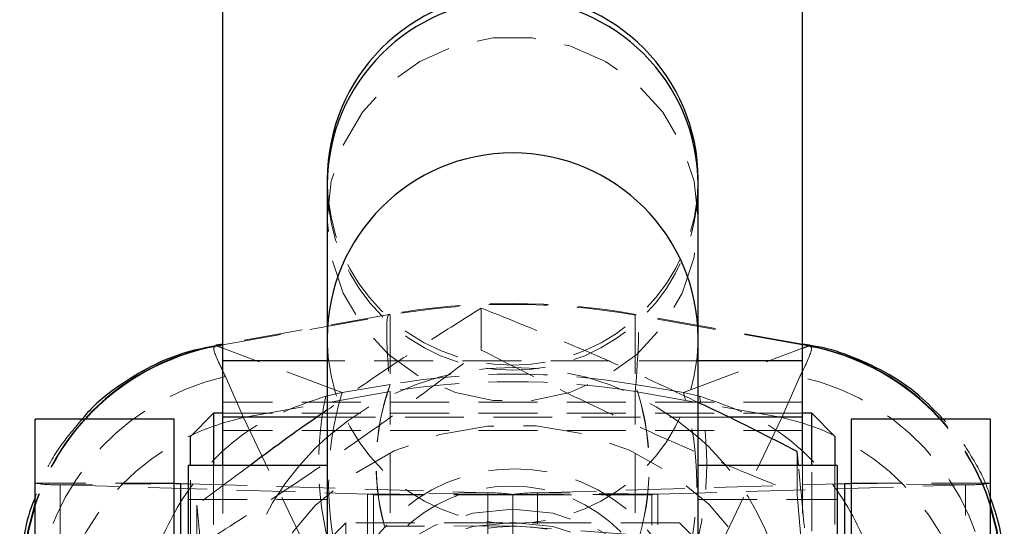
# Model space of a CAD drawing. Header units: millimetres. Extents: x 31 to 337, y 71 to 279.
# Tile 27 of 28: x 314 to 336, y 235 to 246. Entities that reach past the tile are written whole.
import ezdxf

# ---------------------------------------------------------------- set-up
doc = ezdxf.new("R2010")
doc.units = ezdxf.units.MM
doc.linetypes.add('HIDDEN', pattern=[1.905, 1.27, -0.635])

msp = doc.modelspace()

# ---------------------------------------------------------------- linework, layer by layer
at = {"color": 7, "linetype": 'Continuous', "lineweight": 25}
for p, q in [((318.7497, 238.5164), (318.7497, 249.73)), ((331.2497, 238.5164), (331.2497, 249.73)), ((320.9997, 242.4199), (320.9997, 242.3037)), ((328.9997, 242.3037), (328.9997, 242.4199)), ((320.9997, 242.3037), (320.9997, 239.0008)), ((328.9997, 239.0008), (328.9997, 242.3037)), ((320.9997, 239.0008), (320.9997, 221.4965)), ((328.9997, 221.4965), (328.9997, 239.0008)), ((318.7497, 238.876), (318.5983, 238.8491)), ((318.6318, 238.8321), (318.6224, 238.8358)), ((331.401, 238.8491), (331.2497, 238.876)), ((331.3675, 238.8321), (331.3769, 238.8358)), ((318.7497, 237.2964), (318.7497, 238.5164)), ((331.2497, 237.2964), (331.2497, 238.5164)), ((317.6997, 237.2603), (314.6997, 237.2603)), ((314.6997, 223.2614), (314.6997, 237.2603)), ((317.6997, 223.2614), (317.6997, 237.2603)), ((318.5497, 237.3863), (318.0497, 236.8863)), ((318.7497, 237.3863), (318.5497, 237.3863)), ((318.5497, 237.3863), (318.5497, 236.2603)), ((318.7497, 236.2603), (318.7497, 237.2964)), ((331.4497, 237.3863), (331.2497, 237.3863)), ((331.2497, 236.2603), (331.2497, 237.2964)), ((331.9497, 236.8863), (331.4497, 237.3863)), ((331.4497, 236.2603), (331.4497, 237.3863)), ((335.2997, 237.2603), (332.2997, 237.2603)), ((332.2997, 237.2603), (332.2997, 223.2614)), ((335.2997, 237.2603), (335.2997, 223.2614)), ((318.0497, 236.2603), (318.0497, 236.8863)), ((331.9497, 236.8863), (331.9497, 236.2603)), ((331.1624, 236.2603), (331.1333, 236.5597)), ((320.9997, 236.2603), (317.9997, 236.2603)), ((317.9997, 236.2603), (317.9997, 230.2603)), ((331.9997, 236.2603), (328.9997, 236.2603)), ((331.9997, 236.2603), (331.9997, 230.2603)), ((317.8336, 235.8676), (317.9997, 235.8625)), ((331.9997, 235.8625), (332.1657, 235.8676))]:
    msp.add_line(p, q, dxfattribs=at)
at = {"color": 7, "linetype": 'HIDDEN', "lineweight": 18}
for p, q in [((324.3203, 239.6514), (324.3203, 238.7463)), ((322.334, 239.5134), (318.7497, 238.876)), ((318.7497, 238.8584), (322.3592, 239.5003)), ((322.3592, 239.5003), (322.3592, 238.0045)), ((327.6402, 239.5003), (327.6402, 238.0045)), ((331.2497, 238.8584), (327.6402, 239.5003)), ((331.2497, 238.876), (327.6653, 239.5134)), ((321.3187, 237.829), (318.7497, 238.7881)), ((328.6807, 237.829), (331.2497, 238.7881)), ((328.9997, 238.5164), (320.9997, 238.5164)), ((318.8066, 238.1726), (319.192, 237.2917)), ((331.1928, 238.1726), (330.8073, 237.2917)), ((322.3567, 238.004), (321.3187, 237.829)), ((322.3567, 238.004), (322.3592, 238.0045)), ((327.6402, 238.0045), (327.6426, 238.004)), ((327.6426, 238.004), (328.6807, 237.829)), ((322.3559, 237.8543), (319.192, 237.2917)), ((320.9696, 237.7544), (321.3187, 237.829)), ((322.3559, 233.3319), (322.3559, 237.8543)), ((327.6435, 237.8543), (330.8073, 237.2917)), ((327.6435, 233.3319), (327.6435, 237.8543)), ((329.0297, 237.7544), (328.6807, 237.829)), ((331.2497, 237.6213), (318.7497, 237.6213)), ((317.6997, 237.2592), (314.6997, 237.2592)), ((331.2497, 237.3863), (318.7497, 237.3863)), ((319.192, 237.2917), (321.1496, 233.2296)), ((329.6622, 237.2964), (320.7721, 237.2964)), ((330.8073, 237.2917), (328.8497, 233.2296)), ((332.2997, 237.2592), (335.2997, 237.2592)), ((331.2497, 237.0113), (318.7497, 237.0113)), ((331.1333, 236.5597), (331.1333, 235.6546)), ((318.0497, 230.8625), (318.0497, 236.2603)), ((318.5497, 236.2603), (318.5497, 230.9575)), ((318.7497, 225.6956), (318.7497, 236.2603)), ((331.2497, 225.6956), (331.2497, 236.2603)), ((331.4497, 221.5113), (331.4497, 236.2603)), ((331.9497, 236.2603), (331.9497, 222.0113)), ((317.6997, 235.8763), (314.6997, 235.8763)), ((317.8336, 235.8676), (315.2356, 235.8414)), ((315.2356, 235.8414), (315.2356, 221.8435)), ((315.2356, 235.8414), (321.8657, 235.641)), ((317.9997, 235.8625), (324.4638, 235.6671)), ((325.5356, 235.6671), (331.9997, 235.8625)), ((328.1336, 235.641), (334.7638, 235.8414)), ((334.7638, 235.8414), (332.1657, 235.8676)), ((335.2997, 235.8763), (332.2997, 235.8763)), ((334.7638, 221.8435), (334.7638, 235.8414)), ((317.9997, 235.5258), (320.9997, 235.5258)), ((324.4638, 235.6671), (321.8657, 235.641)), ((321.8657, 235.641), (321.8657, 221.6431)), ((321.9997, 235.6322), (321.9997, 221.6344)), ((324.9997, 235.6322), (321.9997, 235.6322)), ((324.9997, 235.6242), (321.9997, 235.6242)), ((324.4638, 235.6671), (324.4638, 221.6693)), ((324.9997, 234.9548), (324.9997, 235.6322)), ((327.9997, 235.6322), (324.9997, 235.6322)), ((324.9997, 235.6242), (327.9997, 235.6242)), ((325.5356, 221.6693), (325.5356, 235.6671)), ((328.1336, 235.641), (325.5356, 235.6671)), ((327.9997, 221.6344), (327.9997, 235.6322)), ((328.1336, 221.6431), (328.1336, 235.641)), ((328.9997, 235.5258), (331.9997, 235.5258)), ((318.1867, 235.4045), (318.1867, 234.4995)), ((321.3997, 235.0228), (321.1497, 234.7728)), ((321.3997, 235.0228), (321.3997, 234.4393)), ((328.5997, 235.0228), (321.3997, 235.0228)), ((324.9997, 234.9548), (322.2361, 234.9486)), ((327.7391, 234.7579), (324.9997, 234.9548)), ((324.9997, 234.9548), (324.9997, 234.9504)), ((324.9997, 222.3189), (324.9997, 234.9504)), ((328.5997, 225.4978), (328.5997, 235.0228)), ((328.8497, 234.7728), (328.5997, 235.0228))]:
    msp.add_line(p, q, dxfattribs=at)
at = {"color": 8, "linetype": 'Continuous', "lineweight": 25}
for p, q in [((318.6224, 238.8358), (318.7497, 238.8584)), ((318.7497, 238.7881), (318.6318, 238.8321)), ((331.3769, 238.8358), (331.2497, 238.8584)), ((331.2497, 238.7881), (331.3675, 238.8321)), ((320.9997, 238.5164), (318.7497, 238.5164)), ((331.2497, 238.5164), (328.9997, 238.5164)), ((320.7721, 237.2964), (318.7497, 237.2964)), ((331.2497, 237.2964), (329.6622, 237.2964)), ((317.8336, 235.8676), (317.8336, 233.4353)), ((332.1657, 233.4353), (332.1657, 235.8676))]:
    msp.add_line(p, q, dxfattribs=at)
at = {"color": 7, "linetype": 'HIDDEN', "lineweight": 18, "flags": 128}
for points in [[(328.9997, 241.5661), (328.9123, 242.3826), (328.6538, 243.1634), (328.2357, 243.8744), (327.6762, 244.4845), (326.9997, 244.967), (326.2357, 245.301), (325.4178, 245.4716), (324.5816, 245.4716), (323.7636, 245.301), (322.9997, 244.967), (322.3231, 244.4845), (321.7636, 243.8744), (321.3455, 243.1634), (321.0871, 242.3826), (320.9997, 241.5661), (321.0871, 240.7496), (321.3455, 239.9688), (321.7636, 239.2578), (322.3231, 238.6477), (322.9997, 238.1651), (323.7636, 237.8312), (324.5816, 237.6605), (325.4178, 237.6605), (326.2357, 237.8312), (326.9997, 238.1651), (327.6762, 238.6477), (328.2357, 239.2578), (328.6538, 239.9688), (328.9123, 240.7496), (328.9997, 241.5661)], [(320.0964, 227.8477), (320.7713, 227.0633), (321.5748, 226.4059), (322.4823, 225.8955), (323.4663, 225.5476), (324.4969, 225.3727), (325.5427, 225.3762), (326.5721, 225.5579), (327.5537, 225.9123), (328.4577, 226.4287), (329.2566, 227.0914), (329.9261, 227.8801), (330.446, 228.7711), (330.8004, 229.7372), (330.9786, 230.749), (330.975, 231.7758), (330.79, 232.7864), (330.4289, 233.75), (329.903, 234.6376), (329.228, 235.4219), (328.4246, 236.0793), (327.5171, 236.5897), (326.5331, 236.9376), (325.5025, 237.1125), (324.4566, 237.109), (323.4272, 236.9273), (322.4457, 236.5729), (321.5417, 236.0565), (320.7428, 235.3939), (320.0732, 234.6051), (319.5533, 233.7141), (319.1989, 232.748), (319.0208, 231.7362), (319.0243, 230.7095), (319.2094, 229.6989), (319.5704, 228.7352), (320.0964, 227.8477)], [(324.9997, 235.3169), (325.8625, 235.2279), (326.6876, 234.9647), (327.439, 234.5388), (328.0837, 233.9689), (328.5937, 233.2798), (328.9465, 232.5016), (329.1269, 231.6685), (329.1269, 230.8167), (328.9465, 229.9836), (328.5937, 229.2054), (328.0837, 228.5163), (327.439, 227.9464), (326.6876, 227.5205), (325.8625, 227.2573), (324.9997, 227.1683), (324.1368, 227.2573), (323.3117, 227.5205), (322.5604, 227.9464), (321.9156, 228.5163), (321.4057, 229.2054), (321.0528, 229.9836), (320.8724, 230.8167), (320.8724, 231.6685), (321.0528, 232.5016), (321.4057, 233.2798), (321.9156, 233.9689), (322.5604, 234.5388), (323.3117, 234.9647), (324.1368, 235.2279), (324.9997, 235.3169)], [(324.9997, 235.0318), (325.8625, 234.9428), (326.6876, 234.6796), (327.439, 234.2537), (328.0837, 233.6838), (328.5937, 232.9947), (328.9465, 232.2165), (329.1269, 231.3834), (329.1269, 230.5316), (328.9465, 229.6984), (328.5937, 228.9203), (328.0837, 228.2312), (327.439, 227.6613), (326.6876, 227.2354), (325.8625, 226.9722), (324.9997, 226.8831), (324.1368, 226.9722), (323.3117, 227.2354), (322.5604, 227.6613), (321.9156, 228.2312), (321.4057, 228.9203), (321.0528, 229.6984), (320.8724, 230.5316), (320.8724, 231.3834), (321.0528, 232.2165), (321.4057, 232.9947), (321.9156, 233.6838), (322.5604, 234.2537), (323.3117, 234.6796), (324.1368, 234.9428), (324.9997, 235.0318)]]:
    msp.add_lwpolyline(points, dxfattribs=at)
at = {"color": 7, "linetype": 'Continuous', "lineweight": 25, "flags": 128}
for points in [[(320.9997, 236.8687), (320.7428, 236.6293), (320.3998, 236.2603)], [(329.5995, 236.2603), (329.228, 236.6574), (328.9997, 236.8687)]]:
    msp.add_lwpolyline(points, dxfattribs=at)
at = {"color": 8, "linetype": 'Continuous', "lineweight": 25, "flags": 128}
for points in [[(314.4443, 234.0035), (314.5466, 234.8601), (314.6997, 235.4313)], [(314.4568, 234.0151), (314.5613, 234.8695), (314.6997, 235.391)], [(335.5423, 234.2291), (335.4527, 234.8601), (335.2997, 235.4313)], [(335.5301, 234.2291), (335.438, 234.8695), (335.2997, 235.391)]]:
    msp.add_lwpolyline(points, dxfattribs=at)
at = {"color": 7, "linetype": 'HIDDEN', "lineweight": 18}
for centre, radius in [((325.0454, 232.4275), 3.7596), ((324.9591, 232.468), 3.3476), ((325.0454, 231.192), 3.7596)]:
    msp.add_circle(centre, radius, dxfattribs=at)
at = {"color": 7, "linetype": 'Continuous', "lineweight": 25}
for centre, radius, start, end in [((324.9997, 242.4199), 4, 0, 180), ((317.8175, 236.6529), 0.7855, 261.37169, 271.17647), ((332.1818, 236.6529), 0.7855, 268.82353, 278.62831)]:
    msp.add_arc(centre, radius, start, end, dxfattribs=at)
at = {"color": 8, "linetype": 'Continuous', "lineweight": 25}
for centre, radius, start, end in [((324.9997, 242.296), 4, 0.11031, 179.88969), ((324.9997, 238.9931), 4, 0.11031, 179.88969), ((319.5192, 233.8433), 5.0724, 100.18404, 137.65062), ((319.5299, 233.8424), 5.0698, 100.20332, 137.61076), ((330.4695, 233.8424), 5.0698, 42.38924, 79.79668), ((330.4801, 233.8433), 5.0724, 42.34938, 79.81596)]:
    msp.add_arc(centre, radius, start, end, dxfattribs=at)
at = {"color": 7, "linetype": 'HIDDEN', "lineweight": 18}
for centre, radius, start, end in [((324.9997, 242.4199), 4, 180, 0), ((324.9997, 242.3114), 4, 180.11031, 359.88969), ((324.9997, 224.5236), 15.225, 79.91528, 100.08494), ((324.9997, 224.4912), 15.2396, 80.02221, 99.97779), ((324.9997, 239.0085), 4, 180.1103, 359.8897), ((324.9997, 232.2925), 6.078, 48.84397, 131.15603), ((319.931, 233.0836), 5.2117, 102.45953, 181.27152), ((330.0683, 233.0836), 5.2117, 358.72848, 77.54047), ((327.0925, 236.2817), 5.0392, 160.01363, 195.34018), ((327.1016, 236.283), 5.0452, 160.0501, 195.33729), ((324.9997, 221.329), 16.7355, 80.91059, 99.08941), ((322.5096, 236.2233), 5.431, 344.34709, 19.14523), ((322.5188, 236.2218), 5.4249, 344.34313, 19.17997), ((327.7303, 236.297), 6.9159, 167.83538, 200.37059), ((327.8538, 235.8651), 6.8239, 163.27412, 196.7003), ((322.1455, 235.8651), 6.8239, 343.2997, 16.72588), ((322.269, 236.297), 6.9159, 339.62941, 12.16462), ((319.5448, 233.8268), 5.0914, 137.59407, 162.10732), ((319.5313, 233.8305), 5.0899, 137.63588, 161.66967), ((320.2972, 232.1958), 5.2143, 102.2371, 178.36289), ((329.7021, 232.1958), 5.2143, 1.63711, 77.7629), ((330.4545, 233.8268), 5.0914, 17.89268, 42.40593), ((330.468, 233.8305), 5.0899, 18.33033, 42.36412), ((324.8107, 232.4788), 5.81, 139.39333, 215.76468), ((324.9906, 232.4829), 5.9591, 214.78536, 39.33779), ((315.1713, 238.9854), 3.1446, 261.37489, 271.17167), ((334.8281, 238.9854), 3.1446, 268.82833, 278.62511), ((321.8818, 234.8552), 0.7859, 81.3727, 91.17227), ((324.5282, 232.5245), 3.1433, 81.37281, 91.17375), ((325.4712, 232.5245), 3.1433, 88.82625, 98.62719), ((328.1176, 234.8552), 0.7859, 88.82773, 98.6273)]:
    msp.add_arc(centre, radius, start, end, dxfattribs=at)
for centre, major_axis, ratio, start_param, end_param in [((324.9997, 221.2762), (-2.6652, 18.2373), 0.0287417, 6.2406789, 6.7088663), ((324.9997, 221.2762), (2.6652, 18.2373), 0.0287417, 5.8575043, 6.3256918), ((324.9997, 223.4799), (15.225, 0), 0.9686746, 1.3964826, 1.7451101)]:
    msp.add_ellipse(centre, major_axis=major_axis, ratio=ratio, start_param=start_param, end_param=end_param, dxfattribs=at)
for points, knots in [([(324.3203, 239.6514), (323.9351, 239.408), (323.1608, 238.9191), (322.0457, 238.1874), (321.3213, 237.6798), (320.9997, 237.4544)], [0, 0, 0, 0, 0.3550793, 0.7135896, 1, 1, 1, 1]), ([(328.9997, 237.6167), (328.495, 237.8563), (327.4611, 238.3474), (325.8815, 239.0272), (324.8439, 239.442), (324.3203, 239.6514)], [0, 0, 0, 0, 0.3208315, 0.6573038, 1, 1, 1, 1]), ([(318.1867, 234.4995), (318.3932, 234.6293), (319.1045, 235.0762), (320.3639, 235.8963), (321.8285, 236.9068), (323.1565, 237.8687), (323.9309, 238.4527), (324.3203, 238.7463)], [0, 0, 0, 0, 0.1032808, 0.3556324, 0.6140411, 0.8059156, 1, 1, 1, 1]), ([(318.6224, 238.8358), (318.5788, 238.8313), (318.4903, 238.8223), (318.7001, 238.3914), (318.8066, 238.1726)], [0, 0, 0, 0, 0.4922783, 1, 1, 1, 1]), ([(324.3203, 238.7463), (324.9117, 238.4461), (326.1071, 237.8392), (327.8783, 237.0119), (329.5715, 236.2781), (330.6096, 235.8637), (331.1333, 235.6546)], [0, 0, 0, 0, 0.2646024, 0.5349422, 0.7653404, 1, 1, 1, 1]), ([(331.3769, 238.8358), (331.4205, 238.8313), (331.509, 238.8223), (331.2992, 238.3914), (331.1928, 238.1726)], [0, 0, 0, 0, 0.4922783, 1, 1, 1, 1]), ([(317.0641, 232.8998), (317.0643, 232.9046), (317.0762, 233.3713), (317.1725, 233.9461), (317.5467, 235.0273), (318.1901, 236.1114), (319.4608, 237.232), (320.4828, 237.5858), (320.9696, 237.7544)], [0, 0, 0, 0, 0.0021898, 0.2132562, 0.2609683, 0.5212748, 0.7719782, 1, 1, 1, 1]), ([(332.9352, 232.8998), (332.9351, 232.9046), (332.9231, 233.3713), (332.8268, 233.9461), (332.4526, 235.0273), (331.8092, 236.1114), (330.5385, 237.232), (329.5165, 237.5858), (329.0297, 237.7544)], [0, 0, 0, 0, 0.0021898, 0.2132562, 0.2609683, 0.5212748, 0.7719782, 1, 1, 1, 1]), ([(315.7181, 237.2603), (315.5577, 237.0733), (315.2203, 236.6802), (314.8859, 236.0992), (314.7479, 235.7063), (314.6997, 235.5689)], [0, 0, 0, 0, 0.3709635, 0.7800755, 1, 1, 1, 1]), ([(335.2997, 235.5782), (335.2823, 235.6358), (335.1849, 235.9586), (334.8748, 236.4987), (334.5456, 237.0076), (334.3116, 237.2309), (334.2808, 237.2603)], [0, 0, 0, 0, 0.0912066, 0.5112603, 0.9356552, 1, 1, 1, 1]), ([(319.3371, 236.2603), (319.1599, 236.1315), (318.7705, 235.8485), (318.3926, 235.5611), (318.1867, 235.4045)], [0, 0, 0, 0, 0.4550747, 1, 1, 1, 1]), ([(331.8126, 229.2212), (331.7537, 229.8901), (331.6345, 231.2423), (331.4579, 233.1729), (331.2989, 234.8592), (331.205, 235.823), (331.1624, 236.2603)], [0, 0, 0, 0, 0.2765624, 0.5591214, 0.7999333, 1, 1, 1, 1]), ([(331.1333, 235.6546), (331.1923, 234.9859), (331.3115, 233.6338), (331.4881, 231.7023), (331.6569, 229.9132), (331.7604, 228.8517), (331.8126, 228.3162)], [0, 0, 0, 0, 0.2646024, 0.5349424, 0.7653403, 1, 1, 1, 1]), ([(318.1867, 235.4045), (318.2456, 234.7995), (318.3648, 233.5763), (318.5414, 231.692), (318.7103, 229.8336), (318.8138, 228.6588), (318.866, 228.066)], [0, 0, 0, 0, 0.26460234, 0.53494226, 0.7653401, 1, 1, 1, 1])]:
    msp.add_open_spline(points, degree=3, knots=knots, dxfattribs=at)
at = {"color": 7, "linetype": 'Continuous', "lineweight": 25}
for points, knots in [([(318.5999, 238.8366), (318.3923, 238.7975), (317.9099, 238.7067), (317.1889, 238.4091), (316.4536, 237.9553), (315.9565, 237.5609), (315.7431, 237.2918), (315.7181, 237.2603)], [0, 0, 0, 0, 0.18937654, 0.44006593, 0.69242812, 0.96401937, 1, 1, 1, 1]), ([(334.2808, 237.2603), (334.1143, 237.4331), (333.7407, 237.821), (333.0534, 238.282), (332.2808, 238.6288), (331.7226, 238.8079), (331.4271, 238.84), (331.3968, 238.8433)], [0, 0, 0, 0, 0.2143547, 0.4810282, 0.7331919, 0.9726664, 1, 1, 1, 1]), ([(320.9997, 237.4544), (320.7978, 237.3156), (320.2371, 236.9301), (319.6883, 236.5217), (319.3371, 236.2603)], [0, 0, 0, 0, 0.3600388, 1, 1, 1, 1]), ([(331.1333, 236.5597), (330.5442, 236.8632), (329.8423, 237.2248), (329.1163, 237.5624), (328.9997, 237.6167)], [0, 0, 0, 0, 0.8393299, 1, 1, 1, 1]), ([(314.6997, 235.5689), (314.6578, 235.4644), (314.5245, 235.1312), (314.4217, 234.5477), (314.3634, 234.046), (314.3799, 233.7941), (314.3814, 233.7707)], [0, 0, 0, 0, 0.1822634, 0.5812566, 0.9611008, 1, 1, 1, 1]), ([(335.6033, 234.2291), (335.5765, 234.4791), (335.5271, 234.9393), (335.371, 235.3779), (335.2997, 235.5782)], [0, 0, 0, 0, 0.5433529, 1, 1, 1, 1])]:
    msp.add_open_spline(points, degree=3, knots=knots, dxfattribs=at)

doc.saveas('drawing.dxf')
